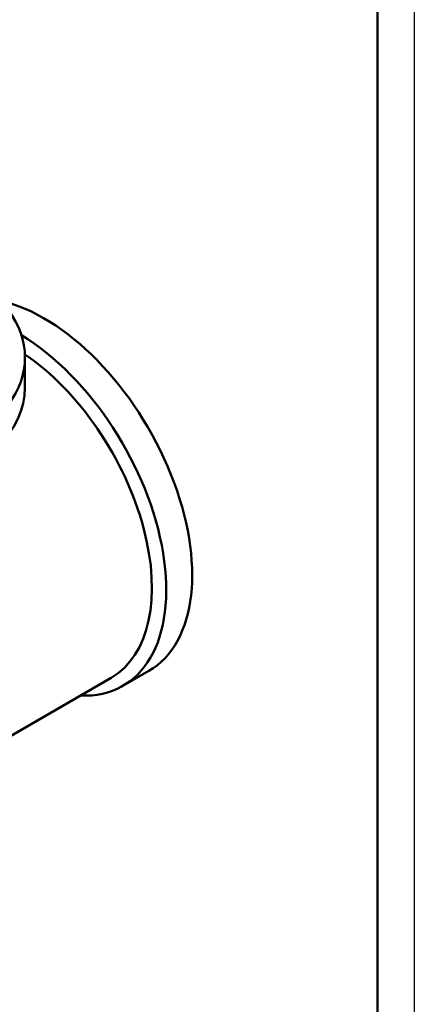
# Model space of a CAD drawing. Header units: millimetres. Extents: x 0 to 775, y -69 to 420.
# Tile 5 of 7: x 243 to 297, y 115 to 249. Entities that reach past the tile are written whole.
import ezdxf

# ---------------------------------------------------------------- set-up
doc = ezdxf.new("R2010")
doc.units = ezdxf.units.MM
doc.layers.add('Видимый контур (ГОСТ)', color=7, linetype='Continuous', lineweight=50)
doc.layers.add('Кромка (ГОСТ)', color=7, linetype='Continuous', lineweight=50)

# ---------------------------------------------------------------- blocks, each defined once
blk = doc.blocks.new('Рамки ГОСТ_ граница 420x297')
at = {"layer": 'Кромка (ГОСТ)', "lineweight": 25}
blk.add_line((297, 420), (297, 0), dxfattribs=at)
at = {"layer": 'Кромка (ГОСТ)'}
blk.add_line((292, 5), (292, 415), dxfattribs=at)

msp = doc.modelspace()

# ---------------------------------------------------------------- linework, layer by layer
at = {"layer": 'Видимый контур (ГОСТ)'}
for p, q in [((243.984, 202.6435), (243.984, 198.5695)), ((260.8467, 159.9988), (257.3185, 157.9618)), ((255.7291, 159.0649), (206.191, 130.4641))]:
    msp.add_line(p, q, dxfattribs=at)
msp.add_ellipse((215.484, 202.6435), major_axis=(-28.5, 0), ratio=0.57735027, dxfattribs=at)
for centre, major_axis, start_param, end_param in [((246.5967, 184.6806), (14.25, -24.6817), 0, 2.65463713), ((243.0685, 182.6435), (14.25, -24.6817), 5.93092857, 8.61788968), ((242.3541, 182.2311), (13.375, -23.1662), 0, 2.27039166), ((215.484, 198.5695), (28.5, 0), 3.14159265, 6.28318531)]:
    msp.add_ellipse(centre, major_axis=major_axis, ratio=0.57735027, start_param=start_param, end_param=end_param, dxfattribs=at)

# ---------------------------------------------------------------- block references
msp.add_blockref('Рамки ГОСТ_ граница 420x297', (0, 0))

doc.saveas('drawing.dxf')
